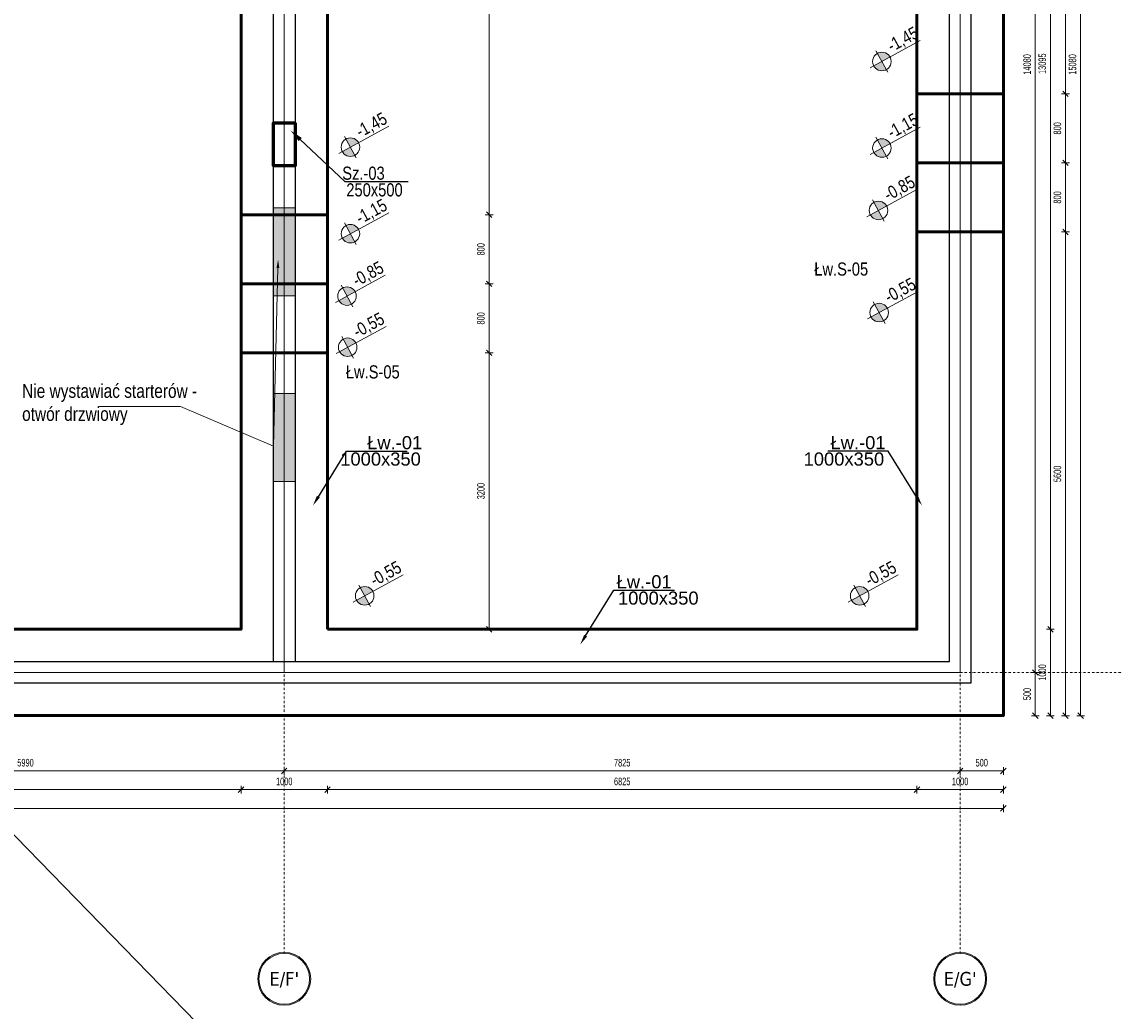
# Model space of a CAD drawing. Header units: millimetres. Extents: x -1893473 to 942156, y -568027 to 942944.
# Tile 115 of 256: x 1440 to 14086, y -135623 to -124169. Entities that reach past the tile are written whole.
import ezdxf
from ezdxf import colors
from ezdxf.entities.mleader import LeaderData, LeaderLine
from ezdxf.enums import TextEntityAlignment as Align
from ezdxf.math import Vec2, Vec3

# ---------------------------------------------------------------- set-up
doc = ezdxf.new("R2010")
doc.units = ezdxf.units.MM
doc.header["$LTSCALE"] = 0.2
doc.linetypes.add('DASHDOT', pattern=[25.4, 12.7, -6.35, 0, -6.35])
doc.layers.get('0').update_dxf_attribs({"lineweight": 0})
for name, color, linetype, lineweight in [('!! 0_Osie', 1, 'DASHDOT', 13), ('0-osie-tx', 66, 'Continuous', 9), ('_OSIE_WYS', 142, 'Continuous', 9), ('P-Linia5', 4, 'Continuous', 60), ('P-Opis', 1, 'Continuous', 9), ('P-Opis fundamenty', 193, 'Continuous', 9), ('P-Opis słupy', 30, 'Continuous', 9), ('P-Opis ściany', 6, 'Continuous', 9), ('P-Osie', 1, 'DASHDOT', 18), ('P-Wymiar', 142, 'Continuous', 9), ('P-Ściana nośna', 253, 'Continuous', 20), ('P-Ściana żelbetowa', 50, 'Continuous', 30)]:
    doc.layers.add(name, color=color, linetype=linetype, lineweight=lineweight)
doc.layers.add('P-Linia1a', color=7, linetype='Continuous', lineweight=53, true_color=0x008ab8)
doc.styles.add('_Fd Opis', font='arial.ttf')
doc.styles.add('ROMANS', font='arial.ttf', dxfattribs={"width": 0.7})
doc.styles.get("Standard").update_dxf_attribs({"font": 'arial.ttf', "height": 25})
doc.styles.add('TAHOMA', font='tahoma.ttf')
doc.dimstyles.new('A50', dxfattribs={"dimscale": 50, "dimtxt": 1.75, "dimasz": 0.05, "dimexe": 0, "dimexo": 0, "dimgap": 1, "dimtad": 1, "dimdec": 0, "dimrnd": 1, "dimdsep": 46, "dimtxsty": 'ROMANS', "dimblk": '[[[[[[[[', "dimcen": 2, "dimdle": 2, "dimse1": 1, "dimse2": 1, "dimclrd": 256, "dimclrt": 1, "dimadec": 0, "dimazin": 0, "dimtfac": 1, "dimtdec": 0, "dimtix": 1, "dimtmove": 2, "dimatfit": 3, "dimldrblk": '[[[[[[[[', "dimfxl": 1, "dimtvp": 0.6, "dimtolj": 1, "dimlwd": -1, "dimarcsym": 0})

# ---------------------------------------------------------------- blocks, each defined once
blk = doc.blocks.new('*U12')
h = blk.add_hatch(color=256)
edge = h.paths.add_edge_path()
edge.add_arc((0, 0), 30.6, 0, 360)
edge = h.paths.add_edge_path(flags=17)
edge.add_arc((0, 0), 29.4, 0, 360)
for radius in [30.6, 29.4]:
    blk.add_circle((0, 0), radius)
at = {"style": 'TAHOMA', "flags": 8}
blk.add_attdef('ANSICHTSNUMMER', text='', height=16, dxfattribs=at).set_placement((0, 0), align=Align.MIDDLE_CENTER)
blk = doc.blocks.new('BLOK OSI')
at = {"layer": 'P-Osie'}
for points in [[(53790.2, -198088.6), (53790.2, -199870.8)], [(54572.7, -198088.6), (54572.7, -199870.8)], [(52022.7, -199547.1), (55017, -199547.1)]]:
    blk.add_lwpolyline(points, dxfattribs=at)
at = {"layer": '0-osie-tx'}
ref = blk.add_blockref('*U12', (53790.2, -199901.8), dxfattribs=dict(at, rotation=180))
ref.add_attrib('ANSICHTSNUMMER', "E/F'", dxfattribs={"layer": '0', "height": 16, "style": 'TAHOMA', "flags": 8}).set_placement((53790.2, -199901.8), align=Align.MIDDLE_CENTER)
ref = blk.add_blockref('*U12', (54572.7, -199901.8), dxfattribs=dict(at, rotation=180))
ref.add_attrib('ANSICHTSNUMMER', "E/G'", dxfattribs={"layer": '0', "height": 16, "style": 'TAHOMA', "flags": 8}).set_placement((54572.7, -199901.8), align=Align.MIDDLE_CENTER)
blk = doc.blocks.new('A$C798F0764')
at = {"layer": 'P-Opis'}
h = blk.add_hatch(color=1, dxfattribs=at)
h.dxf.hatch_style = 1
h.paths.add_polyline_path([(87, -43), (-30, -160, 0.414214), (204, -160)])
h.paths.add_polyline_path([(-30, 74), (87, -43), (204, 74, 0.414214)])
at = {"layer": 'P-Opis', "color": 1}
for p, q in [((-80, -210), (636, 506)), ((-68, 111), (241, -198))]:
    blk.add_line(p, q, dxfattribs=at)
blk.add_circle((87, -43), 165, dxfattribs=at)
blk = doc.blocks.new('[[[[[[[[')
at = {"layer": 'P-Wymiar'}
for p, q in [((-12.7, -12.7), (12.7, 12.7)), ((0, 0), (-4.6, 0)), ((0, 18), (0, -18))]:
    blk.add_line(p, q, dxfattribs=at)
blk = doc.blocks.new('*D5510')
at = {"layer": 'DEFPOINTS', "color": 0, "transparency": 16777216}
for p in [(11803, -130698), (12803, -130698), (11803, -133058)]:
    blk.add_point(p, dxfattribs=at)
at = {"layer": 'P-Wymiar', "transparency": 16777216}
blk.add_line((12801, -133058), (11806, -133058), dxfattribs=at)
at = {"layer": 'P-Wymiar', "transparency": 16777216, "xscale": 2.5, "yscale": 2.5, "zscale": 2.5, "rotation": 180}
blk.add_blockref('[[[[[[[[', (11803, -133058), dxfattribs=at)
at = {"layer": 'P-Wymiar', "transparency": 16777216, "xscale": 2.5, "yscale": 2.5, "zscale": 2.5}
blk.add_blockref('[[[[[[[[', (12803, -133058), dxfattribs=at)
at = {"layer": 'P-Wymiar', "color": 1, "transparency": 16777216, "insert": (12303, -132964), "char_height": 87.5, "attachment_point": 5, "style": 'ROMANS'}
blk.add_mtext('\\A1;1000', dxfattribs=at)
blk = doc.blocks.new('*D5511')
at = {"layer": 'DEFPOINTS', "color": 0, "transparency": 16777216}
for p in [(4978, -130457), (11803, -130698), (4978, -133058)]:
    blk.add_point(p, dxfattribs=at)
at = {"layer": 'P-Wymiar', "transparency": 16777216}
blk.add_line((11801, -133058), (4981, -133058), dxfattribs=at)
at = {"layer": 'P-Wymiar', "transparency": 16777216, "xscale": 2.5, "yscale": 2.5, "zscale": 2.5, "rotation": 180}
blk.add_blockref('[[[[[[[[', (4978, -133058), dxfattribs=at)
at = {"layer": 'P-Wymiar', "transparency": 16777216, "xscale": 2.5, "yscale": 2.5, "zscale": 2.5}
blk.add_blockref('[[[[[[[[', (11803, -133058), dxfattribs=at)
at = {"layer": 'P-Wymiar', "color": 1, "transparency": 16777216, "insert": (8391, -132964), "char_height": 87.5, "attachment_point": 5, "style": 'ROMANS'}
blk.add_mtext('\\A1;6825', dxfattribs=at)
blk = doc.blocks.new('*D5512')
at = {"layer": 'DEFPOINTS', "color": 0, "transparency": 16777216}
for p in [(3978, -130457), (4978, -130457), (3978, -133058)]:
    blk.add_point(p, dxfattribs=at)
at = {"layer": 'P-Wymiar', "transparency": 16777216}
blk.add_line((4976, -133058), (3981, -133058), dxfattribs=at)
at = {"layer": 'P-Wymiar', "transparency": 16777216, "xscale": 2.5, "yscale": 2.5, "zscale": 2.5, "rotation": 180}
blk.add_blockref('[[[[[[[[', (3978, -133058), dxfattribs=at)
at = {"layer": 'P-Wymiar', "transparency": 16777216, "xscale": 2.5, "yscale": 2.5, "zscale": 2.5}
blk.add_blockref('[[[[[[[[', (4978, -133058), dxfattribs=at)
at = {"layer": 'P-Wymiar', "color": 1, "transparency": 16777216, "insert": (4478, -132964), "char_height": 87.5, "attachment_point": 5, "style": 'ROMANS'}
blk.add_mtext('\\A1;1000', dxfattribs=at)
blk = doc.blocks.new('*D5513')
at = {"layer": 'DEFPOINTS', "color": 0, "transparency": 16777216}
for p in [(3978, -130457), (-4497, -130606), (-4497, -133058)]:
    blk.add_point(p, dxfattribs=at)
at = {"layer": 'P-Wymiar', "transparency": 16777216}
blk.add_line((3976, -133058), (-4494, -133058), dxfattribs=at)
at = {"layer": 'P-Wymiar', "transparency": 16777216, "xscale": 2.5, "yscale": 2.5, "zscale": 2.5, "rotation": 180}
blk.add_blockref('[[[[[[[[', (-4497, -133058), dxfattribs=at)
at = {"layer": 'P-Wymiar', "transparency": 16777216, "xscale": 2.5, "yscale": 2.5, "zscale": 2.5}
blk.add_blockref('[[[[[[[[', (3978, -133058), dxfattribs=at)
at = {"layer": 'P-Wymiar', "color": 1, "transparency": 16777216, "insert": (-259, -132964), "char_height": 87.5, "attachment_point": 5, "style": 'ROMANS'}
blk.add_mtext('\\A1;8475', dxfattribs=at)
blk = doc.blocks.new('*D5522')
at = {"layer": 'DEFPOINTS', "color": 0, "transparency": 16777216}
for p in [(-1512, -132762), (4478, -132762), (4478, -132842)]:
    blk.add_point(p, dxfattribs=at)
at = {"layer": 'P-Wymiar', "transparency": 16777216}
blk.add_line((-1509, -132842), (4476, -132842), dxfattribs=at)
at = {"layer": 'P-Wymiar', "transparency": 16777216, "xscale": 2.5, "yscale": 2.5, "zscale": 2.5, "rotation": 180}
blk.add_blockref('[[[[[[[[', (-1512, -132842), dxfattribs=at)
at = {"layer": 'P-Wymiar', "transparency": 16777216, "xscale": 2.5, "yscale": 2.5, "zscale": 2.5}
blk.add_blockref('[[[[[[[[', (4478, -132842), dxfattribs=at)
at = {"layer": 'P-Wymiar', "color": 1, "transparency": 16777216, "insert": (1483, -132747), "char_height": 87.5, "attachment_point": 5, "style": 'ROMANS'}
blk.add_mtext('\\A1;5990', dxfattribs=at)
blk = doc.blocks.new('*D5523')
at = {"layer": 'DEFPOINTS', "color": 0, "transparency": 16777216}
for p in [(12303, -132611), (4478, -132762), (12303, -132842)]:
    blk.add_point(p, dxfattribs=at)
at = {"layer": 'P-Wymiar', "transparency": 16777216}
blk.add_line((4481, -132842), (12301, -132842), dxfattribs=at)
at = {"layer": 'P-Wymiar', "transparency": 16777216, "xscale": 2.5, "yscale": 2.5, "zscale": 2.5, "rotation": 180}
blk.add_blockref('[[[[[[[[', (4478, -132842), dxfattribs=at)
at = {"layer": 'P-Wymiar', "transparency": 16777216, "xscale": 2.5, "yscale": 2.5, "zscale": 2.5}
blk.add_blockref('[[[[[[[[', (12303, -132842), dxfattribs=at)
at = {"layer": 'P-Wymiar', "color": 1, "transparency": 16777216, "insert": (8391, -132747), "char_height": 87.5, "attachment_point": 5, "style": 'ROMANS'}
blk.add_mtext('\\A1;7825', dxfattribs=at)
blk = doc.blocks.new('*D5524')
at = {"layer": 'DEFPOINTS', "color": 0, "transparency": 16777216}
for p in [(12803, -132202), (12303, -132611), (12803, -132842)]:
    blk.add_point(p, dxfattribs=at)
at = {"layer": 'P-Wymiar', "transparency": 16777216}
blk.add_line((12306, -132842), (12801, -132842), dxfattribs=at)
at = {"layer": 'P-Wymiar', "transparency": 16777216, "xscale": 2.5, "yscale": 2.5, "zscale": 2.5, "rotation": 180}
blk.add_blockref('[[[[[[[[', (12303, -132842), dxfattribs=at)
at = {"layer": 'P-Wymiar', "transparency": 16777216, "xscale": 2.5, "yscale": 2.5, "zscale": 2.5}
blk.add_blockref('[[[[[[[[', (12803, -132842), dxfattribs=at)
at = {"layer": 'P-Wymiar', "color": 1, "transparency": 16777216, "insert": (12553, -132747), "char_height": 87.5, "attachment_point": 5, "style": 'ROMANS'}
blk.add_mtext('\\A1;500', dxfattribs=at)
blk = doc.blocks.new('*D5525')
at = {"layer": 'DEFPOINTS', "color": 0, "transparency": 16777216}
for p in [(10939, -131202), (13348, -131202), (10939, -132202)]:
    blk.add_point(p, dxfattribs=at)
at = {"layer": 'P-Wymiar', "transparency": 16777216}
blk.add_line((13348, -132199), (13348, -131204), dxfattribs=at)
at = {"layer": 'P-Wymiar', "transparency": 16777216, "xscale": 2.5, "yscale": 2.5, "zscale": 2.5}
for p, rotation in [((13348, -131202), 90), ((13348, -132202), 270)]:
    blk.add_blockref('[[[[[[[[', p, dxfattribs=dict(at, rotation=rotation))
at = {"layer": 'P-Wymiar', "color": 1, "transparency": 16777216, "insert": (13254, -131702), "char_height": 87.5, "attachment_point": 5, "rotation": 90, "style": 'ROMANS'}
blk.add_mtext('\\A1;1000', dxfattribs=at)
blk = doc.blocks.new('*D5526')
at = {"layer": 'DEFPOINTS', "color": 0, "transparency": 16777216}
for p in [(10278, -118107), (13348, -118107), (10939, -131202)]:
    blk.add_point(p, dxfattribs=at)
at = {"layer": 'P-Wymiar', "transparency": 16777216}
blk.add_line((13348, -131199), (13348, -118109), dxfattribs=at)
at = {"layer": 'P-Wymiar', "transparency": 16777216, "xscale": 2.5, "yscale": 2.5, "zscale": 2.5}
for p, rotation in [((13348, -118107), 90), ((13348, -131202), 270)]:
    blk.add_blockref('[[[[[[[[', p, dxfattribs=dict(at, rotation=rotation))
at = {"layer": 'P-Wymiar', "color": 1, "transparency": 16777216, "insert": (13254, -124654), "char_height": 87.5, "attachment_point": 5, "rotation": 90, "style": 'ROMANS'}
blk.add_mtext('\\A1;13095', dxfattribs=at)
blk = doc.blocks.new('*D5529')
at = {"layer": 'DEFPOINTS', "color": 0, "transparency": 16777216}
for p in [(12482, -117622), (13040, -131702), (13173, -131702)]:
    blk.add_point(p, dxfattribs=at)
at = {"layer": 'P-Wymiar', "transparency": 16777216}
blk.add_line((13173, -117624), (13173, -131699), dxfattribs=at)
at = {"layer": 'P-Wymiar', "transparency": 16777216, "xscale": 2.5, "yscale": 2.5, "zscale": 2.5}
for p, rotation in [((13173, -117622), 90), ((13173, -131702), 270)]:
    blk.add_blockref('[[[[[[[[', p, dxfattribs=dict(at, rotation=rotation))
at = {"layer": 'P-Wymiar', "color": 1, "transparency": 16777216, "insert": (13079, -124662), "char_height": 87.5, "attachment_point": 5, "rotation": 90, "style": 'ROMANS'}
blk.add_mtext('\\A1;14080', dxfattribs=at)
blk = doc.blocks.new('*D5530')
at = {"layer": 'DEFPOINTS', "color": 0, "transparency": 16777216}
for p in [(13040, -131702), (12803, -132202), (13173, -132202)]:
    blk.add_point(p, dxfattribs=at)
at = {"layer": 'P-Wymiar', "transparency": 16777216}
blk.add_line((13173, -131704), (13173, -132199), dxfattribs=at)
at = {"layer": 'P-Wymiar', "transparency": 16777216, "xscale": 2.5, "yscale": 2.5, "zscale": 2.5}
for p, rotation in [((13173, -131702), 90), ((13173, -132202), 270)]:
    blk.add_blockref('[[[[[[[[', p, dxfattribs=dict(at, rotation=rotation))
at = {"layer": 'P-Wymiar', "color": 1, "transparency": 16777216, "insert": (13079, -131952), "char_height": 87.5, "attachment_point": 5, "rotation": 90, "style": 'ROMANS'}
blk.add_mtext('\\A1;500', dxfattribs=at)
blk = doc.blocks.new('*D5531')
at = {"layer": 'DEFPOINTS', "color": 0, "transparency": 16777216}
for p in [(12803, -126602), (13523, -126602), (12803, -132202)]:
    blk.add_point(p, dxfattribs=at)
at = {"layer": 'P-Wymiar', "transparency": 16777216}
blk.add_line((13523, -132199), (13523, -126604), dxfattribs=at)
at = {"layer": 'P-Wymiar', "transparency": 16777216, "xscale": 2.5, "yscale": 2.5, "zscale": 2.5}
for p, rotation in [((13523, -126602), 90), ((13523, -132202), 270)]:
    blk.add_blockref('[[[[[[[[', p, dxfattribs=dict(at, rotation=rotation))
at = {"layer": 'P-Wymiar', "color": 1, "transparency": 16777216, "insert": (13429, -129402), "char_height": 87.5, "attachment_point": 5, "rotation": 90, "style": 'ROMANS'}
blk.add_mtext('\\A1;5600', dxfattribs=at)
blk = doc.blocks.new('*D5532')
at = {"layer": 'DEFPOINTS', "color": 0, "transparency": 16777216}
for p in [(12803, -125802), (13523, -125802), (12803, -126602)]:
    blk.add_point(p, dxfattribs=at)
at = {"layer": 'P-Wymiar', "transparency": 16777216}
blk.add_line((13523, -126599), (13523, -125804), dxfattribs=at)
at = {"layer": 'P-Wymiar', "transparency": 16777216, "xscale": 2.5, "yscale": 2.5, "zscale": 2.5}
for p, rotation in [((13523, -125802), 90), ((13523, -126602), 270)]:
    blk.add_blockref('[[[[[[[[', p, dxfattribs=dict(at, rotation=rotation))
at = {"layer": 'P-Wymiar', "color": 1, "transparency": 16777216, "insert": (13429, -126202), "char_height": 87.5, "attachment_point": 5, "rotation": 90, "style": 'ROMANS'}
blk.add_mtext('\\A1;800', dxfattribs=at)
blk = doc.blocks.new('*D5533')
at = {"layer": 'DEFPOINTS', "color": 0, "transparency": 16777216}
for p in [(12803, -125002), (13523, -125002), (12803, -125802)]:
    blk.add_point(p, dxfattribs=at)
at = {"layer": 'P-Wymiar', "transparency": 16777216}
blk.add_line((13523, -125799), (13523, -125004), dxfattribs=at)
at = {"layer": 'P-Wymiar', "transparency": 16777216, "xscale": 2.5, "yscale": 2.5, "zscale": 2.5}
for p, rotation in [((13523, -125002), 90), ((13523, -125802), 270)]:
    blk.add_blockref('[[[[[[[[', p, dxfattribs=dict(at, rotation=rotation))
at = {"layer": 'P-Wymiar', "color": 1, "transparency": 16777216, "insert": (13429, -125402), "char_height": 87.5, "attachment_point": 5, "rotation": 90, "style": 'ROMANS'}
blk.add_mtext('\\A1;800', dxfattribs=at)
blk = doc.blocks.new('*D5534')
at = {"layer": 'DEFPOINTS', "color": 0, "transparency": 16777216}
for p in [(12804, -117122), (13523, -117122), (12803, -125002)]:
    blk.add_point(p, dxfattribs=at)
at = {"layer": 'P-Wymiar', "transparency": 16777216}
blk.add_line((13523, -124999), (13523, -117124), dxfattribs=at)
at = {"layer": 'P-Wymiar', "transparency": 16777216, "xscale": 2.5, "yscale": 2.5, "zscale": 2.5}
for p, rotation in [((13523, -117122), 90), ((13523, -125002), 270)]:
    blk.add_blockref('[[[[[[[[', p, dxfattribs=dict(at, rotation=rotation))
at = {"layer": 'P-Wymiar', "color": 1, "transparency": 16777216, "insert": (13429, -121062), "char_height": 87.5, "attachment_point": 5, "rotation": 90, "style": 'ROMANS'}
blk.add_mtext('\\A1;7880', dxfattribs=at)
blk = doc.blocks.new('*D5535')
at = {"layer": 'DEFPOINTS', "color": 0, "transparency": 16777216}
for p in [(12804, -117122), (12803, -132202), (13698, -132202)]:
    blk.add_point(p, dxfattribs=at)
at = {"layer": 'P-Wymiar', "transparency": 16777216}
blk.add_line((13698, -117124), (13698, -132199), dxfattribs=at)
at = {"layer": 'P-Wymiar', "transparency": 16777216, "xscale": 2.5, "yscale": 2.5, "zscale": 2.5}
for p, rotation in [((13698, -117122), 90), ((13698, -132202), 270)]:
    blk.add_blockref('[[[[[[[[', p, dxfattribs=dict(at, rotation=rotation))
at = {"layer": 'P-Wymiar', "color": 1, "transparency": 16777216, "insert": (13604, -124662), "char_height": 87.5, "attachment_point": 5, "rotation": 90, "style": 'ROMANS'}
blk.add_mtext('\\A1;15080', dxfattribs=at)
blk = doc.blocks.new('*D5536')
at = {"layer": 'DEFPOINTS', "color": 0, "transparency": 16777216}
for p in [(4978, -128002), (6850, -128002), (4978, -131202)]:
    blk.add_point(p, dxfattribs=at)
at = {"layer": 'P-Wymiar', "transparency": 16777216}
blk.add_line((6850, -131199), (6850, -128004), dxfattribs=at)
at = {"layer": 'P-Wymiar', "transparency": 16777216, "xscale": 2.5, "yscale": 2.5, "zscale": 2.5}
for p, rotation in [((6850, -128002), 90), ((6850, -131202), 270)]:
    blk.add_blockref('[[[[[[[[', p, dxfattribs=dict(at, rotation=rotation))
at = {"layer": 'P-Wymiar', "color": 1, "transparency": 16777216, "insert": (6755, -129602), "char_height": 87.5, "attachment_point": 5, "rotation": 90, "style": 'ROMANS'}
blk.add_mtext('\\A1;3200', dxfattribs=at)
blk = doc.blocks.new('*D5537')
at = {"layer": 'DEFPOINTS', "color": 0, "transparency": 16777216}
for p in [(4978, -127202), (6850, -127202), (4978, -128002)]:
    blk.add_point(p, dxfattribs=at)
at = {"layer": 'P-Wymiar', "transparency": 16777216}
blk.add_line((6850, -127999), (6850, -127204), dxfattribs=at)
at = {"layer": 'P-Wymiar', "transparency": 16777216, "xscale": 2.5, "yscale": 2.5, "zscale": 2.5}
for p, rotation in [((6850, -127202), 90), ((6850, -128002), 270)]:
    blk.add_blockref('[[[[[[[[', p, dxfattribs=dict(at, rotation=rotation))
at = {"layer": 'P-Wymiar', "color": 1, "transparency": 16777216, "insert": (6755, -127602), "char_height": 87.5, "attachment_point": 5, "rotation": 90, "style": 'ROMANS'}
blk.add_mtext('\\A1;800', dxfattribs=at)
blk = doc.blocks.new('*D5538')
at = {"layer": 'DEFPOINTS', "color": 0, "transparency": 16777216}
for p in [(4978, -126402), (6850, -126402), (4978, -127202)]:
    blk.add_point(p, dxfattribs=at)
at = {"layer": 'P-Wymiar', "transparency": 16777216}
blk.add_line((6850, -127199), (6850, -126404), dxfattribs=at)
at = {"layer": 'P-Wymiar', "transparency": 16777216, "xscale": 2.5, "yscale": 2.5, "zscale": 2.5}
for p, rotation in [((6850, -126402), 90), ((6850, -127202), 270)]:
    blk.add_blockref('[[[[[[[[', p, dxfattribs=dict(at, rotation=rotation))
at = {"layer": 'P-Wymiar', "color": 1, "transparency": 16777216, "insert": (6755, -126802), "char_height": 87.5, "attachment_point": 5, "rotation": 90, "style": 'ROMANS'}
blk.add_mtext('\\A1;800', dxfattribs=at)
blk = doc.blocks.new('*D5539')
at = {"layer": 'DEFPOINTS', "color": 0, "transparency": 16777216}
for p in [(4978, -118122), (6850, -118122), (4978, -126402)]:
    blk.add_point(p, dxfattribs=at)
at = {"layer": 'P-Wymiar', "transparency": 16777216}
blk.add_line((6850, -126399), (6850, -118124), dxfattribs=at)
at = {"layer": 'P-Wymiar', "transparency": 16777216, "xscale": 2.5, "yscale": 2.5, "zscale": 2.5}
for p, rotation in [((6850, -118122), 90), ((6850, -126402), 270)]:
    blk.add_blockref('[[[[[[[[', p, dxfattribs=dict(at, rotation=rotation))
at = {"layer": 'P-Wymiar', "color": 1, "transparency": 16777216, "insert": (6755, -122262), "char_height": 87.5, "attachment_point": 5, "rotation": 90, "style": 'ROMANS'}
blk.add_mtext('\\A1;8280', dxfattribs=at)
blk = doc.blocks.new('*D5564')
at = {"layer": 'DEFPOINTS', "color": 0, "transparency": 16777216}
for p in [(-13322, -131953), (12803, -132202), (12803, -133275)]:
    blk.add_point(p, dxfattribs=at)
at = {"layer": 'P-Wymiar', "transparency": 16777216}
blk.add_line((-13319, -133275), (12801, -133275), dxfattribs=at)
at = {"layer": 'P-Wymiar', "transparency": 16777216, "xscale": 2.5, "yscale": 2.5, "zscale": 2.5, "rotation": 180}
blk.add_blockref('[[[[[[[[', (-13322, -133275), dxfattribs=at)
at = {"layer": 'P-Wymiar', "transparency": 16777216, "xscale": 2.5, "yscale": 2.5, "zscale": 2.5}
blk.add_blockref('[[[[[[[[', (12803, -133275), dxfattribs=at)
at = {"layer": 'P-Wymiar', "color": 1, "transparency": 16777216, "insert": (-259, -133180), "char_height": 87.5, "attachment_point": 5, "style": 'ROMANS'}
blk.add_mtext('\\A1;26125', dxfattribs=at)
blk = doc.blocks.new('A$C66492EDE')
at = {"layer": 'P-Opis ściany', "lineweight": 0, "true_color": 0xd100d1}
h = blk.add_hatch(dxfattribs=at)
h.set_pattern_fill('ANSI33', color=212, scale=20)
h.set_pattern_definition([(45, (-10159.35, 255103.1), (-89.80256, 89.80256), []), (45, (-10069.54, 255103.1), (-89.80256, 89.80256), [63.5, -31.75])])
h.paths.add_polyline_path([(-125, 11205), (125, 11205), (125, 10105), (-125, 10105)])
h.paths.add_polyline_path([(-7950, 11005), (-7700, 11005), (-7700, 9985), (-7950, 9985)])
h.paths.add_polyline_path([(-7700, 5381), (-7950, 5381), (-7950, 4361), (-7700, 4361)])
h.paths.add_polyline_path([(-7700, 3231), (-7950, 3231), (-7950, 2211), (-7700, 2211)])
h.paths.add_polyline_path([(-17425, 6004), (-17175, 6004), (-17175, 994), (-17425, 994)])
h.paths.add_polyline_path([(-19625, 125), (-17425, 125), (-17425, -125), (-19625, -125)])
h.paths.add_polyline_path([(-17425, 8984), (-17175, 8984), (-17175, 7084), (-17425, 7084)])
h.paths.add_polyline_path([(-17425, 10863), (-17175, 10863), (-17175, 9703), (-17425, 9703)])
h.paths.add_polyline_path([(-17175, 12985), (-17425, 12985), (-17425, 11665), (-17175, 11665)])
h.paths.add_polyline_path([(-19930, 9953), (-19680, 9953), (-19680, 8925), (-19930, 8925)])
h.paths.add_polyline_path([(-19930, 8475), (-19680, 8475), (-19680, 6575), (-19930, 6575)])
h.paths.add_polyline_path([(-24522, 8475), (-23502, 8475), (-23502, 8725), (-24522, 8725)])
h.paths.add_polyline_path([(-25625, 13760), (-25375, 13760), (-25375, 12285), (-25625, 12285)])
h.paths.add_polyline_path([(-17175, 14220), (-15610, 14220), (-15610, 13970), (-17175, 13970)])
h.paths.add_polyline_path([(-19380, 14220), (-17425, 14220), (-17425, 13970), (-19380, 13970)])
h.paths.add_polyline_path([(-10826, 14220), (-8926, 14220), (-8926, 13970), (-10826, 13970)])
at = {"layer": 'P-Opis ściany', "color": 212, "lineweight": 13, "true_color": 0xd100d1}
for points in [[(-7700, 5381), (-7950, 5381), (-7950, 4361), (-7700, 4361)], [(-7700, 3231), (-7950, 3231), (-7950, 2211), (-7700, 2211)]]:
    blk.add_lwpolyline(points, close=True, dxfattribs=at)
at = {"layer": 'P-Opis ściany', "color": 212, "lineweight": 13, "true_color": 0xd100d1, "insert": (-10860, 3102), "char_height": 160, "attachment_point": 4, "rotation": 360, "style": '_Fd Opis'}
blk.add_mtext('{\\W0.8;Nie wystawiać starterów -\\Potwór drzwiowy}', dxfattribs=at)
at = {"layer": 'P-Opis ściany', "color": 212, "lineweight": 13, "true_color": 0xd100d1}
ml = blk.add_multileader_mtext('Standard', dxfattribs=at)
ml.set_content('         ', color=(209, 0, 209))
ml.set_leader_properties()
ml.build(insert=Vec2(0, 0))
ml.multileader.update_dxf_attribs({"arrow_head_size": 96})
ctx = ml.context
ctx.base_point, ctx.char_height, ctx.arrow_head_size, ctx.landing_gap_size, ctx.plane_origin = Vec3(-9986, 3081), 3.2, 96, 1.6, Vec3(-9888, 1343)
ctx.text_align_type = 2
notes = []
notes.append((ctx, [(1, (1, 1, 0), (-9027, 3081), (-1, 0), 945, [(1, [(-7896, 4780), (-7950, 2621)], 0, [])])]))
ctx.mtext.insert, ctx.mtext.alignment, ctx.mtext.flow_direction = Vec3(-9974, 3082), 3, 5
for ctx, leaders in notes:
    for number, flags, end, landing, length, lines in leaders:
        leader = LeaderData()
        leader.index, (leader.has_last_leader_line, leader.has_dogleg_vector, leader.attachment_direction) = number, flags
        leader.last_leader_point, leader.dogleg_vector, leader.dogleg_length = Vec3(end), Vec3(landing), length
        for number, points, colour, breaks in lines:
            line = LeaderLine()
            line.index, line.vertices, line.color, line.breaks = number, Vec3.list(points), colors.encode_raw_color(colour), breaks
            leader.lines.append(line)
        ctx.leaders.append(leader)

msp = doc.modelspace()

# ---------------------------------------------------------------- linework, layer by layer
at = {"layer": '_OSIE_WYS', "color": 65}
for points in [[(4478.36593, -117621.6753), (4478.36593, -131701.6753)], [(12303.36593, -117621.6753), (12303.36593, -131701.6753)], [(4478.36593, -131701.6753), (-4996.63407, -131701.6753)], [(12303.36593, -131701.6753), (4478.36593, -131701.6753)]]:
    msp.add_lwpolyline(points, dxfattribs=at)
at = {"layer": 'P-Linia1a'}
for points in [[(-13321.59769, -132201.67396), (12803.32973, -132201.67396), (12803.32973, -117121.6753), (-1136.63407, -117121.22979), (-1136.63407, -117446.6753), (-13321.59769, -117446.6753)], [(-4496.63004, -122931.76385), (-4496.51887, -131201.67396), (3978.36593, -131201.67396), (3978.36593, -118121.6753), (1528.41201, -118121.6753), (1528.41201, -121181.6753), (-1981.58799, -121181.6753), (-1981.58799, -122931.72937)], [(4978.36593, -131201.67396), (4978.36593, -118121.6753), (11803.32973, -118121.6753), (11803.32973, -131201.67396)]]:
    msp.add_lwpolyline(points, close=True, dxfattribs=at)
for points in [[(12803.32973, -125001.67396), (11803.32973, -125001.67396)], [(12803.32973, -125801.67396), (11803.32973, -125801.67396)], [(4978.36593, -126401.67396), (3978.36593, -126401.67396)], [(12803.32973, -126601.67396), (11803.32973, -126601.67396)], [(4978.36593, -127201.67396), (3978.36593, -127201.67396)], [(4978.36593, -128001.67396), (3978.36593, -128001.67396)]]:
    msp.add_lwpolyline(points, dxfattribs=at)
at = {"layer": 'P-Linia5'}
msp.add_lwpolyline([(4603.36534, -125336.30101), (4603.36534, -125836.30101), (4353.36534, -125836.30101), (4353.36534, -125336.30101), (4603.36534, -125336.30101)], close=True, dxfattribs=at)
at = {"layer": 'P-Opis fundamenty', "color": 4}
msp.add_lwpolyline([(-68254.31192, -154490.62296), (46970.33988, -88637.29922), (-47642.67431, -83234.22897), (34737.58385, -167897.88563)], dxfattribs=at)
at = {"layer": 'P-Ściana nośna'}
msp.add_lwpolyline([(4603.36593, -131826.20515), (4603.36593, -131826.84265)], dxfattribs=at)
at = {"layer": 'P-Ściana żelbetowa', "lineweight": 25}
for points in [[(-1046.63407, -117481.6753), (12428.32973, -117481.6753), (12428.32973, -131826.67396), (-13321.59769, -131826.67396), (-13321.59769, -117481.6753), (-1046.63407, -117481.6753)], [(4353.36593, -131576.67396), (4353.36593, -117731.6753), (-796.63407, -117731.6753), (-796.63407, -117731.6753), (-13071.59769, -117731.6753), (-13071.59769, -131576.67396), (12178.32973, -131576.67396), (12178.32973, -117731.6753), (4603.36593, -117731.6753), (4603.36593, -131576.67396)]]:
    msp.add_lwpolyline(points, dxfattribs=at)

# ---------------------------------------------------------------- block references
at = {"layer": '!! 0_Osie', "xscale": 10, "yscale": 10, "zscale": 10}
msp.add_blockref('BLOK OSI', (-533423.74832, 1863769.20773), dxfattribs=at)
at = {"layer": 'P-Opis fundamenty', "color": 1, "xscale": 0.65, "yscale": 0.65, "zscale": 0.65, "rotation": 343.5684437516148}
for p in [(11350.80715, -124585.16659), (5198.22101, -125576.78071), (11350.80715, -125587.28083), (11311.12848, -126309.58942), (5198.22101, -126578.89495), (5158.54235, -127301.20354), (11319.31923, -127491.91435), (5166.7331, -127893.48989), (5363.70346, -130771.62365), (11094.20032, -130771.62365)]:
    msp.add_blockref('A$C798F0764', p, dxfattribs=at)
at = {"layer": 'P-Opis ściany'}
msp.add_blockref('A$C66492EDE', (12303.36593, -131701.6753), dxfattribs=at)

# ---------------------------------------------------------------- texts
at = {"layer": 'P-Opis fundamenty', "char_height": 146.25, "attachment_point": 4, "rotation": 28.568443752, "style": '_Fd Opis'}
for s, insert in [('{\\W0.8;-1,45}', (11481.36229, -124470.29032)), ('{\\W0.8;-1,45}', (5328.77616, -125461.90445)), ('{\\W0.8;-1,15}', (11481.36229, -125472.40456)), ('{\\W0.8;-0,85}', (11441.68363, -126194.71315)), ('{\\W0.8;-1,15}', (5328.77616, -126464.01868)), ('{\\W0.8;-0,85}', (5289.09749, -127186.32727)), ('{\\W0.8;-0,55}', (11449.87438, -127377.03808)), ('{\\W0.8;-0,55}', (5297.28824, -127778.61363)), ('{\\W0.8;-0,55}', (5494.2586, -130656.74738)), ('{\\W0.8;-0,55}', (11224.75546, -130656.74738))]:
    msp.add_mtext(s, dxfattribs=dict(at, insert=insert))
at = {"layer": 'P-Opis fundamenty', "char_height": 152.1, "style": '_Fd Opis'}
for s, insert, attachment_point in [('{\\W0.8;Łw.S-05}', (11237.9624, -127032.05267), 6), ('{\\W0.8;Łw.S-05}', (5814.88744, -128222.79553), 6), ('Łw.-01', (5437.69919, -129042.19274), 4), ('Łw.-01', (10801.86337, -129042.19274), 4), ('1000x350', (6059.60964, -129231.6659), 6), ('1000x350', (11423.77382, -129231.6659), 6), ('Łw.-01', (8963.66826, -130652.19274), 6), ('1000x350', (8341.75781, -130841.6659), 4)]:
    msp.add_mtext(s, dxfattribs=dict(at, insert=insert, attachment_point=attachment_point))
at = {"layer": 'P-Opis słupy', "char_height": 152.1, "attachment_point": 6, "style": '_Fd Opis'}
for s, insert in [('{\\W0.8;Sz.-03}', (5641.00434, -125922.19274)), ('{\\W0.8;250x500}', (5849.01287, -126115.24228))]:
    msp.add_mtext(s, dxfattribs=dict(at, insert=insert))

# ---------------------------------------------------------------- dimensions: what is measured, and where the dimension line sits
at = {"layer": 'P-Wymiar'}
for base, p1, p2, picture, middle in [((13523.37177, -117121.67531), (12803.32973, -125001.67396), (12803.58156, -117121.67531), '*D5534', (13523.37177, -121061.67463)), ((13698.37177, -132201.67396), (12803.58156, -117121.67531), (12803.32973, -132201.67396), '*D5535', (13698.37177, -124661.67463)), ((13348.37177, -118106.6753), (10938.67167, -131201.67396), (10277.52108, -118106.6753), '*D5526', (13348.37177, -124654.17463)), ((13523.37177, -125001.67396), (12803.32973, -125801.67396), (12803.32973, -125001.67396), '*D5533', (13523.37177, -125401.67396)), ((13523.37177, -125801.67396), (12803.32973, -126601.67396), (12803.32973, -125801.67396), '*D5532', (13523.37177, -126201.67396)), ((13523.37177, -126601.67396), (12803.32973, -132201.67396), (12803.32973, -126601.67396), '*D5531', (13523.37177, -129401.67396)), ((13348.37177, -131201.67396), (10938.67167, -132201.67396), (10938.67167, -131201.67396), '*D5525', (13348.37177, -131701.67396))]:
    dim = msp.add_linear_dim(base=base, p1=p1, p2=p2, angle=90, dimstyle='A50', override={"dimtmove": 0}, dxfattribs=at)
    dim.commit()
    dim.dimension.update_dxf_attribs({"geometry": picture, "text_midpoint": middle, "dimtype": 160})
for base, p1, p2, picture, middle in [((13173.37177, -131701.6753), (12481.95227, -117621.6753), (13040.13661, -131701.6753), '*D5529', (13078.69663, -124661.6753)), ((6849.9015, -118121.6753), (4978.36593, -126401.67396), (4978.36593, -118121.6753), '*D5539', (6755.22637, -122261.67463)), ((6849.9015, -126401.67396), (4978.36593, -127201.67396), (4978.36593, -126401.67396), '*D5538', (6755.22637, -126801.67396)), ((6849.9015, -127201.67396), (4978.36593, -128001.67396), (4978.36593, -127201.67396), '*D5537', (6755.22637, -127601.67396)), ((6849.9015, -128001.67396), (4978.36593, -131201.67396), (4978.36593, -128001.67396), '*D5536', (6755.19652, -129601.67396))]:
    dim = msp.add_linear_dim(base=base, p1=p1, p2=p2, angle=90, dimstyle='A50', dxfattribs=at)
    dim.commit()
    dim.dimension.update_dxf_attribs({"geometry": picture, "text_midpoint": middle})
for base, p1, p2, picture, middle in [((-4496.52688, -133058.25672), (3978.36593, -130456.84294), (-4496.52688, -130605.70457), '*D5513', (-259.08048, -132963.58159)), ((3978.36593, -133058.25672), (4978.36593, -130456.84294), (3978.36593, -130456.84294), '*D5512', (4478.36593, -132963.58159)), ((4978.36593, -133058.25672), (11803.32973, -130697.72706), (4978.36593, -130456.84294), '*D5511', (8390.84783, -132963.58159)), ((11803.32973, -133058.25672), (12803.32973, -130697.72706), (11803.32973, -130697.72706), '*D5510', (12303.32973, -132963.58159)), ((12803.32973, -133274.57567), (-13321.59769, -131953.41463), (12803.32973, -132201.67396), '*D5564', (-259.13398, -133179.90053)), ((12803.32973, -132842.14594), (12303.36593, -132611.02207), (12803.32973, -132201.67396), '*D5524', (12553.34783, -132747.4708)), ((12303.36593, -132842.14594), (4478.36593, -132761.56757), (12303.36593, -132611.02207), '*D5523', (8390.86593, -132747.4708)), ((4478.36593, -132842.14594), (-1511.63407, -132761.56757), (4478.36593, -132761.56757), '*D5522', (1483.36593, -132747.4708))]:
    dim = msp.add_linear_dim(base=base, p1=p1, p2=p2, dimstyle='A50', dxfattribs=at)
    dim.commit()
    dim.dimension.update_dxf_attribs({"geometry": picture, "text_midpoint": middle})
dim = msp.add_linear_dim(base=(13173.37177, -132201.67396), p1=(13040.13661, -131701.6753), p2=(12803.32973, -132201.67396), angle=90, dimstyle='A50', override={"dimtmove": 0}, dxfattribs=at)
dim.commit()
dim.dimension.update_dxf_attribs({"geometry": '*D5530', "text_midpoint": (13078.69663, -131951.67463)})

# ---------------------------------------------------------------- leaders
at = {"layer": 'P-Opis fundamenty'}
ml = msp.add_multileader_mtext('Standard', dxfattribs=at)
ml.set_content('         ', color=256)
ml.set_leader_properties()
ml.build(insert=Vec2(0, 0))
ml.multileader.update_dxf_attribs({"arrow_head_size": 120})
ctx = ml.context
ctx.base_point, ctx.arrow_head_size, ctx.plane_origin = Vec3(5901.00491, -129138.58164), 120, Vec3(6015.36497, -131310.09049)
notes = []
notes.append((ctx, [(1, (1, 1, 0), (5200.30883, -129138.58164), (1, 0), 700.69608, [(0, [(4810.30883, -129768.58164)], 0, [])])]))
ctx.mtext.insert, ctx.mtext.text_direction, ctx.mtext.flow_direction, ctx.mtext.extrusion = Vec3(5916.97763, -129136.58164), Vec3(-1, 0), 5, Vec3(0, 0, -1)
ml = msp.add_multileader_mtext('Standard', dxfattribs=at)
ml.set_content('         ', color=256)
ml.set_leader_properties()
ml.build(insert=Vec2(0, 0))
ml.multileader.update_dxf_attribs({"arrow_head_size": 120})
ctx = ml.context
ctx.base_point, ctx.arrow_head_size, ctx.plane_origin = Vec3(10752.84352, -129138.58164), 120, Vec3(10656.45617, -131310.09049)
ctx.text_align_type = 2
notes.append((ctx, [(1, (1, 1, 0), (11471.51231, -129138.58164), (-1, 0), 700.69608, [(0, [(11861.51231, -129768.58164)], 0, [])])]))
ctx.mtext.insert, ctx.mtext.alignment, ctx.mtext.flow_direction = Vec3(10768.81623, -129136.58164), 3, 5
ml = msp.add_multileader_mtext('Standard', dxfattribs=at)
ml.set_content('         ', color=256)
ml.set_leader_properties()
ml.build(insert=Vec2(0, 0))
ml.multileader.update_dxf_attribs({"arrow_head_size": 120})
ctx = ml.context
ctx.base_point, ctx.arrow_head_size, ctx.plane_origin = Vec3(8994.7154, -130748.58164), 120, Vec3(9109.07546, -132920.09049)
notes.append((ctx, [(1, (1, 1, 0), (8294.01932, -130748.58164), (1, 0), 700.69608, [(0, [(7904.01932, -131378.58164)], 0, [])])]))
ctx.mtext.insert, ctx.mtext.flow_direction = Vec3(8996.7154, -130746.58164), 5
at = {"layer": 'P-Opis słupy'}
ml = msp.add_multileader_mtext('Standard', dxfattribs=at)
ml.set_content('         ', color=256)
ml.set_leader_properties()
ml.build(insert=Vec2(0, 0))
ml.multileader.update_dxf_attribs({"arrow_head_size": 156})
ctx = ml.context
ctx.base_point, ctx.char_height, ctx.arrow_head_size, ctx.landing_gap_size, ctx.plane_origin = Vec3(5912.2603, -126018.58164), 5.2, 156, 2.6, Vec3(6029.74876, -128841.54314)
notes.append((ctx, [(1, (1, 1, 0), (5181.3554, -126018.58164), (1, 0), 730.9049, [(0, [(4550.05558, -125425.28125)], 0, [])])]))
ctx.mtext.insert, ctx.mtext.flow_direction = Vec3(5914.8603, -126015.98164), 5
ml = msp.add_multileader_mtext('Standard', dxfattribs=at)
ml.set_content('         ', color=256)
ml.set_leader_properties()
ml.build(insert=Vec2(0, 0))
ml.multileader.update_dxf_attribs({"arrow_head_size": 156})
ctx = ml.context
ctx.base_point, ctx.char_height, ctx.arrow_head_size, ctx.landing_gap_size, ctx.plane_origin = Vec3(5903.33078, -126018.58164), 5.2, 156, 2.6, Vec3(6029.74876, -128841.54314)
notes.append((ctx, [(1, (1, 1, 0), (5181.3554, -126018.58164), (1, 0), 721.97539, [(0, [(4550.05558, -125425.28125)], 0, [])])]))
ctx.mtext.insert, ctx.mtext.flow_direction = Vec3(5905.93078, -126015.98164), 5
for ctx, leaders in notes:
    for number, flags, end, landing, length, lines in leaders:
        leader = LeaderData()
        leader.index, (leader.has_last_leader_line, leader.has_dogleg_vector, leader.attachment_direction) = number, flags
        leader.last_leader_point, leader.dogleg_vector, leader.dogleg_length = Vec3(end), Vec3(landing), length
        for number, points, colour, breaks in lines:
            line = LeaderLine()
            line.index, line.vertices, line.color, line.breaks = number, Vec3.list(points), colors.encode_raw_color(colour), breaks
            leader.lines.append(line)
        ctx.leaders.append(leader)

doc.saveas('drawing.dxf')
